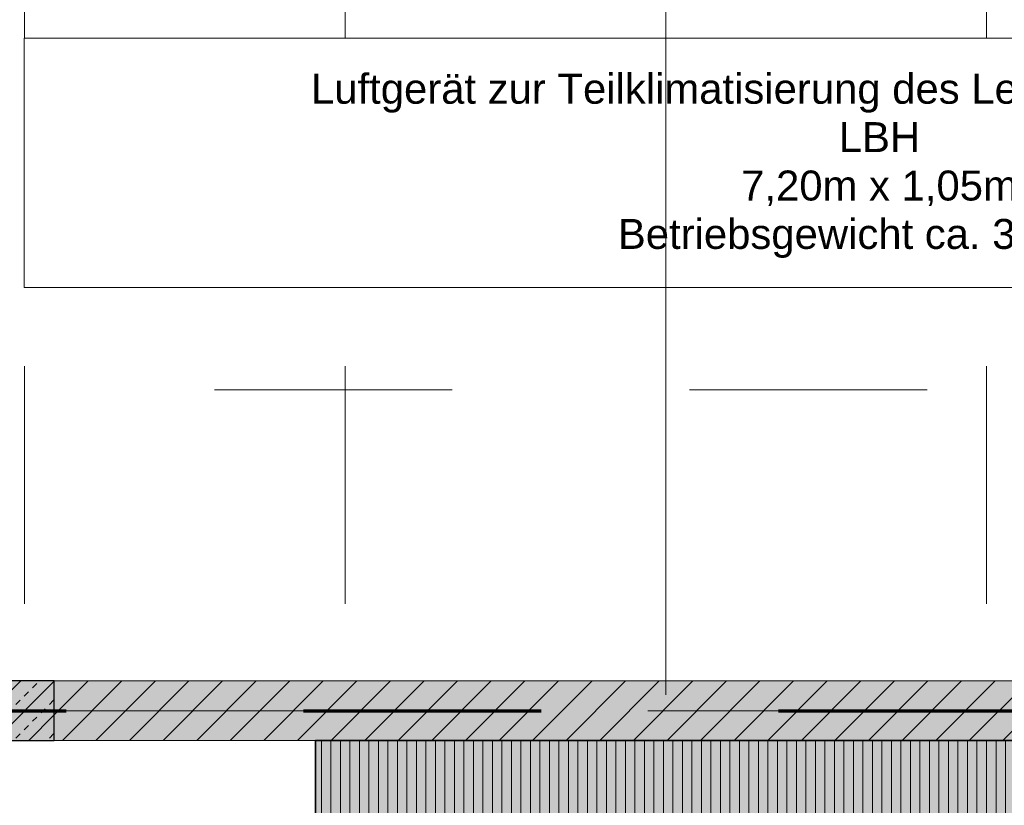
# Model space of a CAD drawing. Header units: metres. Extents: x -167 to 152, y -127 to 99.
# Tile 74 of 225: x -36.47 to -32.32, y -5.8 to -2.49. Entities that reach past the tile are written whole.
import ezdxf

# ---------------------------------------------------------------- set-up
doc = ezdxf.new("R2010")
doc.units = ezdxf.units.M
for name, pattern in [('Achsen 01', [5.291531, 3.175, -1.058062, 0.352704, -0.705764]), ('gestrichelt - 01', [2, 1, -1]), ('Raster 01', [2, 1, -1])]:
    doc.linetypes.add(name, pattern=pattern)
for name, color, linetype, lineweight, true_color in [('013_Beton und Stahlbetonarbeiten-000 Sichtbeton-334 Außenwandöf', 5, 'Continuous', 5, 0x0000ff), ('013_Beton und Stahlbetonarbeiten-000 Sichtbeton-341 tragende In', 5, 'Continuous', 5, 0x0000ff), ('031_Metallbauarbeiten-350 Lamellendecke DS', 7, 'Continuous', 35, 0x666666), ('075_Raumlufttechnische Anlage-Lüftungsanlage', 7, 'Continuous', 18, 0x555555), ('AV1-Achsen', 1, 'Achsen 01', 18, 0xff0000), ('AV1-Raster', 7, 'Raster 01', 9, 0xa6a6a6)]:
    doc.layers.add(name, color=color, linetype=linetype, lineweight=lineweight, true_color=true_color)
for name, color, linetype, lineweight in [('013_Beton und Stahlbetonarbeiten-330 Außenwände', 7, 'Continuous', 25), ('013_Beton und Stahlbetonarbeiten-340 Innenwände', 7, 'Continuous', 18), ('075_Raumlufttechnische Anlage-Beschriftung', 7, 'Continuous', 9), ('_1.35m (3D)', 7, 'Continuous', 9), ('_GRU (2D)', 7, 'Continuous', 9), ('_OG 1 (2D)', 7, 'Continuous', 9), ('_OG 1 - DS (2D)', 7, 'Continuous', 9), ('AV1-Brandschutzkonzept-Brandschutzkonzept', 7, 'Continuous', 5)]:
    doc.layers.add(name, color=color, linetype=linetype, lineweight=lineweight)
doc.styles.add('Arial', font='arial.ttf')
pattern_1 = [(45, (0, 0), (0.07071068, -0.07071068), [0.025, -0.025])]
pattern_2 = [(-135, (0.03106, -0.03313), (0.07071068, -0.07071068), [])]

# ---------------------------------------------------------------- blocks, each defined once
blk = doc.blocks.new('Group-2')
at = {"layer": 'AV1-Raster'}
for p, q in [((-36.45, -22.95), (-36.45, 1.35)), ((-35.1, -22.95), (-35.1, 1.35)), ((-33.75, -22.95), (-33.75, 1.35)), ((-32.4, -22.95), (-32.4, 1.35)), ((1.35, -2.7), (-40.5, -2.7)), ((1.35, -4.05), (-40.5, -4.05)), ((1.35, -5.4), (-40.5, -5.4))]:
    blk.add_line(p, q, dxfattribs=at)
blk = doc.blocks.new('1.35m (3D)')
at = {"layer": 'AV1-Raster', "color": 7}
blk.add_blockref('Group-2', (0, 0), dxfattribs=at)
blk = doc.blocks.new('Group-3')
at = {"color": 255, "linetype": 'Continuous', "lineweight": 9, "transparency": 33554687}
blk.add_wipeout([(0.1, 0), (0.0707, -0.0707), (0, -0.1), (-0.0707, -0.0707), (-0.1, 0), (-0.0707, 0.0707), (0, 0.1), (0.0707, 0.0707)], dxfattribs=at).dxf.layer = 'AV1-Brandschutzkonzept-Brandschutzkonzept'
at = {"layer": 'AV1-Brandschutzkonzept-Brandschutzkonzept', "color": 1, "linetype": 'Continuous', "lineweight": 9, "true_color": 0xff0000, "transparency": 33554687}
blk.add_circle((0, 0), 0.1, dxfattribs=at)
at = {"color": 255, "linetype": 'Continuous', "lineweight": 9, "transparency": 33554687}
blk.add_wipeout([(0.0722, 0.0202), (0.0653, -0.0368), (0.0202, -0.0722), (-0.0368, -0.0653), (-0.0722, -0.0202), (-0.0653, 0.0368), (-0.0202, 0.0722), (0.0368, 0.0653)], dxfattribs=at).dxf.layer = 'AV1-Brandschutzkonzept-Brandschutzkonzept'
at = {"layer": 'AV1-Brandschutzkonzept-Brandschutzkonzept', "color": 1, "linetype": 'Continuous', "lineweight": 9, "true_color": 0xff0000, "transparency": 33554687}
blk.add_circle((0, 0), 0.075, dxfattribs=at)
at = {"color": 255, "linetype": 'Continuous', "lineweight": 9, "transparency": 33554687}
blk.add_wipeout([(0, 0.0239), (0.0477, 0.0239), (0.0477, -0.0239), (0, -0.0239)], dxfattribs=at).dxf.layer = 'AV1-Brandschutzkonzept-Brandschutzkonzept'
at = {"layer": 'AV1-Brandschutzkonzept-Brandschutzkonzept', "color": 1, "linetype": 'Continuous', "lineweight": 9, "true_color": 0xff0000, "transparency": 33554687, "flags": 128}
blk.add_lwpolyline([(0, 0.0239), (0.0477, 0.0239), (0.0477, -0.0239), (0, -0.0239)], close=True, dxfattribs=at)
at = {"color": 255, "linetype": 'Continuous', "lineweight": 9, "transparency": 33554687}
blk.add_wipeout([(0, 0.0239), (-0.0358, 0.0477), (-0.0358, -0.0477), (0, -0.0239)], dxfattribs=at).dxf.layer = 'AV1-Brandschutzkonzept-Brandschutzkonzept'
at = {"layer": 'AV1-Brandschutzkonzept-Brandschutzkonzept', "color": 1, "linetype": 'Continuous', "lineweight": 9, "true_color": 0xff0000, "transparency": 33554687, "flags": 128}
blk.add_lwpolyline([(0, 0.0239), (-0.0358, 0.0477), (-0.0358, -0.0477), (0, -0.0239)], close=True, dxfattribs=at)
blk = doc.blocks.new('Group-4')
at = {"layer": 'AV1-Brandschutzkonzept-Brandschutzkonzept', "color": 7}
blk.add_blockref('Group-3', (0, 0), dxfattribs=at)
blk = doc.blocks.new('Akustischer Signaltongeber')
at = {"layer": 'AV1-Brandschutzkonzept-Brandschutzkonzept', "color": 7, "transparency": 33554687}
blk.add_blockref('Group-4', (0, 0), dxfattribs=at)
blk = doc.blocks.new('OG 1 - DS (2D)')
at = {"layer": '031_Metallbauarbeiten-350 Lamellendecke DS', "linetype": 'Continuous', "lineweight": 0, "transparency": 33554508}
blk.add_hatch(color=254, dxfattribs=at).paths.add_polyline_path([(-35.225, -5.525), (-25.65, -5.525), (-25.65, -7.837), (-35.225, -7.837)])
at = {"layer": '031_Metallbauarbeiten-350 Lamellendecke DS', "linetype": 'Continuous', "lineweight": 9, "transparency": 33554508}
h = blk.add_hatch(dxfattribs=at)
h.set_pattern_fill('Lamellendecke', color=252, style=0, pattern_type=2)
h.set_pattern_definition([(90, (0, 0), (0.04, 0), [])])
h.paths.add_polyline_path([(-35.225, -5.525), (-25.65, -5.525), (-25.65, -7.837), (-35.225, -7.837)])
at = {"layer": '031_Metallbauarbeiten-350 Lamellendecke DS', "flags": 128}
blk.add_lwpolyline([(-35.225, -5.525), (-25.65, -5.525), (-25.65, -7.837), (-35.225, -7.837)], close=True, dxfattribs=at)
at = {"layer": 'AV1-Brandschutzkonzept-Brandschutzkonzept', "color": 7}
blk.add_blockref('Akustischer Signaltongeber', (-34.6451, -2.7), dxfattribs=at)
blk = doc.blocks.new('Group-320')
at = {"color": 255}
blk.add_wipeout([(-36.4511, -2.5698), (-29.2499, -2.5698), (-29.2499, -3.6197), (-36.4511, -3.6197)], dxfattribs=at).dxf.layer = '075_Raumlufttechnische Anlage-Lüftungsanlage'
at = {"layer": '075_Raumlufttechnische Anlage-Lüftungsanlage', "flags": 128}
blk.add_lwpolyline([(-36.4511, -2.5698), (-29.2499, -2.5698), (-29.2499, -3.6197), (-36.4511, -3.6197)], close=True, dxfattribs=at)
at = {"layer": '075_Raumlufttechnische Anlage-Beschriftung', "color": 253, "insert": (-32.8505, -3.4948), "char_height": 0.12609, "attachment_point": 8, "line_spacing_factor": 0.969122, "style": 'Arial'}
blk.add_mtext('Luftgerät zur Teilklimatisierung des Leitstellenbetriebsraumes\\PLBH\\P7,20m x 1,05m\\PBetriebsgewicht ca. 3.450kg', dxfattribs=at)
blk = doc.blocks.new('OG 1 (2D)')
at = {"layer": '013_Beton und Stahlbetonarbeiten-000 Sichtbeton-341 tragende In', "linetype": 'Continuous', "lineweight": 0}
blk.add_hatch(color=30, dxfattribs=at).paths.add_polyline_path([(-22.875, -5.475), (-36.325, -5.475), (-36.325, -5.525), (-22.825, -5.525)])
at = {"layer": '013_Beton und Stahlbetonarbeiten-330 Außenwände', "linetype": 'Continuous', "lineweight": 0, "true_color": 0xc0c0c0}
blk.add_hatch(color=9, dxfattribs=at).paths.add_polyline_path([(-39.025, -5.275), (-39.025, -2.625), (-39.275, -2.625), (-39.275, -5.525), (-36.325, -5.525), (-36.325, -5.275)])
at = {"layer": '013_Beton und Stahlbetonarbeiten-330 Außenwände', "linetype": 'Continuous', "lineweight": 13}
h = blk.add_hatch(dxfattribs=at)
h.set_pattern_fill('Stahlbeton', color=251, style=0, pattern_type=2)
h.set_pattern_definition(pattern_1)
h.paths.add_polyline_path([(-39.025, -5.275), (-39.025, -2.625), (-39.275, -2.625), (-39.275, -5.525), (-36.325, -5.525), (-36.325, -5.275)])
h = blk.add_hatch(dxfattribs=at)
h.set_pattern_fill('Stahlbeton-1', color=251, style=0, pattern_type=2)
h.set_pattern_definition(pattern_2)
h.paths.add_polyline_path([(-39.025, -5.275), (-39.025, -2.625), (-39.275, -2.625), (-39.275, -5.525), (-36.325, -5.525), (-36.325, -5.275)])
at = {"layer": '013_Beton und Stahlbetonarbeiten-340 Innenwände', "linetype": 'Continuous', "lineweight": 0, "true_color": 0xc0c0c0}
blk.add_hatch(color=9, dxfattribs=at).paths.add_polyline_path([(-36.325, -5.275), (-36.325, -5.525), (-22.825, -5.525), (-22.825, -5.275)])
at = {"layer": '013_Beton und Stahlbetonarbeiten-340 Innenwände', "linetype": 'Continuous', "lineweight": 13}
h = blk.add_hatch(dxfattribs=at)
h.set_pattern_fill('Stahlbeton', color=251, style=0, pattern_type=2)
h.set_pattern_definition(pattern_1)
h.paths.add_polyline_path([(-36.325, -5.275), (-36.325, -5.525), (-22.825, -5.525), (-22.825, -5.275)])
h = blk.add_hatch(dxfattribs=at)
h.set_pattern_fill('Stahlbeton-1', color=251, style=0, pattern_type=2)
h.set_pattern_definition(pattern_2)
h.paths.add_polyline_path([(-36.325, -5.275), (-36.325, -5.525), (-22.825, -5.525), (-22.825, -5.275)])
at = {"layer": '013_Beton und Stahlbetonarbeiten-000 Sichtbeton-334 Außenwandöf', "color": 30}
blk.add_solid([(-36.575, -5.525), (-36.325, -5.525), (-36.575, -5.475), (-36.325, -5.475)], dxfattribs=at)
at = {"layer": '013_Beton und Stahlbetonarbeiten-330 Außenwände', "flags": 128}
blk.add_lwpolyline([(-39.025, -5.275), (-39.025, -2.625), (-39.275, -2.625), (-39.275, -5.525), (-36.325, -5.525), (-36.325, -5.275)], close=True, dxfattribs=at)
at = {"layer": '013_Beton und Stahlbetonarbeiten-340 Innenwände', "flags": 128}
blk.add_lwpolyline([(-36.325, -5.275), (-36.325, -5.525), (-22.825, -5.525), (-22.825, -5.275)], close=True, dxfattribs=at)
at = {"layer": 'AV1-Brandschutzkonzept-Brandschutzkonzept', "color": 220, "linetype": 'gestrichelt - 01', "lineweight": 70, "true_color": 0xff00bc, "transparency": 33554687}
blk.add_line((-39.275, -5.4), (-27, -5.4), dxfattribs=at)
at = {"layer": '075_Raumlufttechnische Anlage-Lüftungsanlage'}
blk.add_blockref('Group-320', (0, 0), dxfattribs=at)
blk = doc.blocks.new('Group-750')
at = {"layer": 'AV1-Achsen'}
blk.add_line((-33.75, -26.5), (-33.75, 4.9), dxfattribs=at)
blk = doc.blocks.new('Group-756')
at = {"layer": 'AV1-Achsen'}
blk.add_line((-43.35, -5.4), (4.2, -5.4), dxfattribs=at)
blk = doc.blocks.new('GRU (2D)')
at = {"layer": 'AV1-Achsen', "color": 7}
for name in ['Group-750', 'Group-756']:
    blk.add_blockref(name, (0, 0), dxfattribs=at)

msp = doc.modelspace()

# ---------------------------------------------------------------- block references
at = {"layer": '_1.35m (3D)'}
msp.add_blockref('1.35m (3D)', (0, 0), dxfattribs=at)

# ---------------------------------------------------------------- next in the draw order: block references
at = {"layer": '_OG 1 - DS (2D)'}
msp.add_blockref('OG 1 - DS (2D)', (0, 0), dxfattribs=at)

# ---------------------------------------------------------------- next in the draw order: block references
at = {"layer": '_OG 1 (2D)'}
msp.add_blockref('OG 1 (2D)', (0, 0), dxfattribs=at)

# ---------------------------------------------------------------- next in the draw order: block references
at = {"layer": '_GRU (2D)'}
msp.add_blockref('GRU (2D)', (0, 0), dxfattribs=at)

doc.saveas('drawing.dxf')
